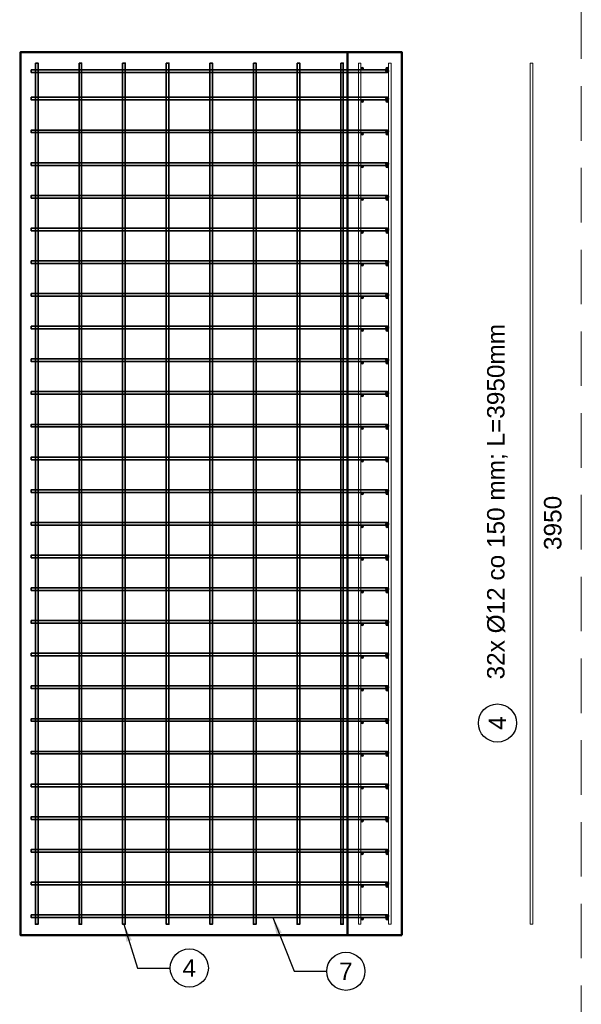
# Model space of a CAD drawing. Header units: millimetres. Extents: x 1814 to 94182, y 11562 to 49454.
# Tile 34 of 143: x 13490 to 13748, y 12306 to 12757. Entities that reach past the tile are written whole.
import ezdxf

# ---------------------------------------------------------------- set-up
doc = ezdxf.new("R2010")
doc.units = ezdxf.units.MM
doc.linetypes.add('DASHED', pattern=[0.75, 0.5, -0.25])
doc.layers.add('odnośnik', color=140, linetype='Continuous')
doc.layers.add('opis', color=50, linetype='Continuous')
for name, color, linetype, lineweight in [('ramka', 84, 'Continuous', 15), ('widok 0.35', 22, 'Continuous', 35), ('zbrojenie', 123, 'Continuous', 9), ('ściany', 7, 'Continuous', 50)]:
    doc.layers.add(name, color=color, linetype=linetype, lineweight=lineweight)
doc.styles.add('Opisowy', font='arial.ttf')
doc.styles.get("Standard").update_dxf_attribs({"font": 'arial.ttf'})
doc.dimstyles.new('skala 1-100', dxfattribs={"dimtxt": 16, "dimasz": 1, "dimexe": 1.25, "dimexo": 0.625, "dimgap": 5, "dimtad": 1, "dimdec": 1, "dimrnd": 0.1, "dimdsep": 46, "dimtxsty": 'Standard', "dimblk": 'strzałka', "dimcen": -5, "dimse1": 1, "dimse2": 1, "dimazin": 0, "dimtfac": 1, "dimtdec": 1, "dimtix": 1, "dimtmove": 1, "dimatfit": 3, "dimfxl": 0, "dimtolj": 1, "dimarcsym": 0})

# ---------------------------------------------------------------- blocks, each defined once
blk = doc.blocks.new('strzałka')
for p, q in [((0, 9), (0, -9)), ((-9, 0), (9, 0))]:
    blk.add_line(p, q)
at = {"const_width": 1}
blk.add_lwpolyline([(-4.243, -4.243), (4.243, 4.243)], dxfattribs=at)

msp = doc.modelspace()

# ---------------------------------------------------------------- hatches: boundary and pattern name
at = {"layer": 'widok 0.35'}
h = msp.add_hatch(color=256, dxfattribs=at)
h.dxf.hatch_style = 1
h.paths.add_polyline_path([(13659.602, 12733.858, 1), (13658.402, 12733.858, 1)])
h = msp.add_hatch(color=256, dxfattribs=at)
h.dxf.hatch_style = 1
h.paths.add_polyline_path([(13659.602, 12721.258, 1), (13658.402, 12721.258, 1)])
h = msp.add_hatch(color=256, dxfattribs=at)
h.dxf.hatch_style = 1
h.paths.add_polyline_path([(13659.602, 12706.258, 1), (13658.402, 12706.258, 1)])
h = msp.add_hatch(color=256, dxfattribs=at)
h.dxf.hatch_style = 1
h.paths.add_polyline_path([(13659.602, 12691.258, 1), (13658.402, 12691.258, 1)])
h = msp.add_hatch(color=256, dxfattribs=at)
h.dxf.hatch_style = 1
h.paths.add_polyline_path([(13659.602, 12676.258, 1), (13658.402, 12676.258, 1)])
h = msp.add_hatch(color=256, dxfattribs=at)
h.dxf.hatch_style = 1
h.paths.add_polyline_path([(13659.602, 12661.258, 1), (13658.402, 12661.258, 1)])
h = msp.add_hatch(color=256, dxfattribs=at)
h.dxf.hatch_style = 1
h.paths.add_polyline_path([(13659.602, 12646.258, 1), (13658.402, 12646.258, 1)])
h = msp.add_hatch(color=256, dxfattribs=at)
h.dxf.hatch_style = 1
h.paths.add_polyline_path([(13659.602, 12631.258, 1), (13658.402, 12631.258, 1)])
h = msp.add_hatch(color=256, dxfattribs=at)
h.dxf.hatch_style = 1
h.paths.add_polyline_path([(13659.602, 12616.258, 1), (13658.402, 12616.258, 1)])
h = msp.add_hatch(color=256, dxfattribs=at)
h.dxf.hatch_style = 1
h.paths.add_polyline_path([(13659.602, 12601.258, 1), (13658.402, 12601.258, 1)])
h = msp.add_hatch(color=256, dxfattribs=at)
h.dxf.hatch_style = 1
h.paths.add_polyline_path([(13659.602, 12586.258, 1), (13658.402, 12586.258, 1)])
h = msp.add_hatch(color=256, dxfattribs=at)
h.dxf.hatch_style = 1
h.paths.add_polyline_path([(13659.602, 12571.258, 1), (13658.402, 12571.258, 1)])
h = msp.add_hatch(color=256, dxfattribs=at)
h.dxf.hatch_style = 1
h.paths.add_polyline_path([(13659.602, 12556.258, 1), (13658.402, 12556.258, 1)])
h = msp.add_hatch(color=256, dxfattribs=at)
h.dxf.hatch_style = 1
h.paths.add_polyline_path([(13659.602, 12541.258, 1), (13658.402, 12541.258, 1)])
h = msp.add_hatch(color=256, dxfattribs=at)
h.dxf.hatch_style = 1
h.paths.add_polyline_path([(13659.602, 12526.258, 1), (13658.402, 12526.258, 1)])
h = msp.add_hatch(color=256, dxfattribs=at)
h.dxf.hatch_style = 1
h.paths.add_polyline_path([(13659.602, 12511.258, 1), (13658.402, 12511.258, 1)])
h = msp.add_hatch(color=256, dxfattribs=at)
h.dxf.hatch_style = 1
h.paths.add_polyline_path([(13659.602, 12496.258, 1), (13658.402, 12496.258, 1)])
h = msp.add_hatch(color=256, dxfattribs=at)
h.dxf.hatch_style = 1
h.paths.add_polyline_path([(13659.602, 12481.258, 1), (13658.402, 12481.258, 1)])
h = msp.add_hatch(color=256, dxfattribs=at)
h.dxf.hatch_style = 1
h.paths.add_polyline_path([(13659.602, 12466.258, 1), (13658.402, 12466.258, 1)])
h = msp.add_hatch(color=256, dxfattribs=at)
h.dxf.hatch_style = 1
h.paths.add_polyline_path([(13659.602, 12451.258, 1), (13658.402, 12451.258, 1)])
h = msp.add_hatch(color=256, dxfattribs=at)
h.dxf.hatch_style = 1
h.paths.add_polyline_path([(13659.602, 12436.258, 1), (13658.402, 12436.258, 1)])
h = msp.add_hatch(color=256, dxfattribs=at)
h.dxf.hatch_style = 1
h.paths.add_polyline_path([(13659.602, 12421.258, 1), (13658.402, 12421.258, 1)])
h = msp.add_hatch(color=256, dxfattribs=at)
h.dxf.hatch_style = 1
h.paths.add_polyline_path([(13659.602, 12406.258, 1), (13658.402, 12406.258, 1)])
h = msp.add_hatch(color=256, dxfattribs=at)
h.dxf.hatch_style = 1
h.paths.add_polyline_path([(13659.602, 12391.258, 1), (13658.402, 12391.258, 1)])
h = msp.add_hatch(color=256, dxfattribs=at)
h.dxf.hatch_style = 1
h.paths.add_polyline_path([(13659.602, 12376.258, 1), (13658.402, 12376.258, 1)])
h = msp.add_hatch(color=256, dxfattribs=at)
h.dxf.hatch_style = 1
h.paths.add_polyline_path([(13659.602, 12361.258, 1), (13658.402, 12361.258, 1)])
h = msp.add_hatch(color=256, dxfattribs=at)
h.dxf.hatch_style = 1
h.paths.add_polyline_path([(13659.602, 12346.258, 1), (13658.402, 12346.258, 1)])
at = {"layer": 'zbrojenie'}
h = msp.add_hatch(color=256, dxfattribs=at)
h.dxf.hatch_style = 1
h.paths.add_polyline_path([(13647.602, 12735.658, 1), (13647.602, 12734.458, 1)])
h = msp.add_hatch(color=256, dxfattribs=at)
h.dxf.hatch_style = 1
h.paths.add_polyline_path([(13659.002, 12735.658, -1), (13659.002, 12734.458, -1)])
h = msp.add_hatch(color=256, dxfattribs=at)
h.dxf.hatch_style = 1
h.paths.add_polyline_path([(13647.602, 12720.658, 1), (13647.602, 12719.458, 1)])
h = msp.add_hatch(color=256, dxfattribs=at)
h.dxf.hatch_style = 1
h.paths.add_polyline_path([(13659.002, 12720.658, -1), (13659.002, 12719.458, -1)])
h = msp.add_hatch(color=256, dxfattribs=at)
h.dxf.hatch_style = 1
h.paths.add_polyline_path([(13647.602, 12705.658, 1), (13647.602, 12704.458, 1)])
h = msp.add_hatch(color=256, dxfattribs=at)
h.dxf.hatch_style = 1
h.paths.add_polyline_path([(13659.002, 12705.658, -1), (13659.002, 12704.458, -1)])
h = msp.add_hatch(color=256, dxfattribs=at)
h.dxf.hatch_style = 1
h.paths.add_polyline_path([(13647.602, 12690.658, 1), (13647.602, 12689.458, 1)])
h = msp.add_hatch(color=256, dxfattribs=at)
h.dxf.hatch_style = 1
h.paths.add_polyline_path([(13659.002, 12690.658, -1), (13659.002, 12689.458, -1)])
h = msp.add_hatch(color=256, dxfattribs=at)
h.dxf.hatch_style = 1
h.paths.add_polyline_path([(13647.602, 12675.658, 1), (13647.602, 12674.458, 1)])
h = msp.add_hatch(color=256, dxfattribs=at)
h.dxf.hatch_style = 1
h.paths.add_polyline_path([(13659.002, 12675.658, -1), (13659.002, 12674.458, -1)])
h = msp.add_hatch(color=256, dxfattribs=at)
h.dxf.hatch_style = 1
h.paths.add_polyline_path([(13647.602, 12660.658, 1), (13647.602, 12659.458, 1)])
h = msp.add_hatch(color=256, dxfattribs=at)
h.dxf.hatch_style = 1
h.paths.add_polyline_path([(13659.002, 12660.658, -1), (13659.002, 12659.458, -1)])
h = msp.add_hatch(color=256, dxfattribs=at)
h.dxf.hatch_style = 1
h.paths.add_polyline_path([(13647.602, 12644.458, -1), (13647.602, 12645.658, -1)])
h = msp.add_hatch(color=256, dxfattribs=at)
h.dxf.hatch_style = 1
h.paths.add_polyline_path([(13659.002, 12644.458, 1), (13659.002, 12645.658, 1)])
h = msp.add_hatch(color=256, dxfattribs=at)
h.dxf.hatch_style = 1
h.paths.add_polyline_path([(13647.602, 12629.458, -1), (13647.602, 12630.658, -1)])
h = msp.add_hatch(color=256, dxfattribs=at)
h.dxf.hatch_style = 1
h.paths.add_polyline_path([(13659.002, 12629.458, 1), (13659.002, 12630.658, 1)])
h = msp.add_hatch(color=256, dxfattribs=at)
h.dxf.hatch_style = 1
h.paths.add_polyline_path([(13647.602, 12614.458, -1), (13647.602, 12615.658, -1)])
h = msp.add_hatch(color=256, dxfattribs=at)
h.dxf.hatch_style = 1
h.paths.add_polyline_path([(13659.002, 12614.458, 1), (13659.002, 12615.658, 1)])
h = msp.add_hatch(color=256, dxfattribs=at)
h.dxf.hatch_style = 1
h.paths.add_polyline_path([(13647.602, 12599.458, -1), (13647.602, 12600.658, -1)])
h = msp.add_hatch(color=256, dxfattribs=at)
h.dxf.hatch_style = 1
h.paths.add_polyline_path([(13659.002, 12599.458, 1), (13659.002, 12600.658, 1)])
h = msp.add_hatch(color=256, dxfattribs=at)
h.dxf.hatch_style = 1
h.paths.add_polyline_path([(13647.602, 12584.458, -1), (13647.602, 12585.658, -1)])
h = msp.add_hatch(color=256, dxfattribs=at)
h.dxf.hatch_style = 1
h.paths.add_polyline_path([(13659.002, 12584.458, 1), (13659.002, 12585.658, 1)])
h = msp.add_hatch(color=256, dxfattribs=at)
h.dxf.hatch_style = 1
h.paths.add_polyline_path([(13647.602, 12569.458, -1), (13647.602, 12570.658, -1)])
h = msp.add_hatch(color=256, dxfattribs=at)
h.dxf.hatch_style = 1
h.paths.add_polyline_path([(13659.002, 12569.458, 1), (13659.002, 12570.658, 1)])
h = msp.add_hatch(color=256, dxfattribs=at)
h.dxf.hatch_style = 1
h.paths.add_polyline_path([(13647.602, 12554.458, -1), (13647.602, 12555.658, -1)])
h = msp.add_hatch(color=256, dxfattribs=at)
h.dxf.hatch_style = 1
h.paths.add_polyline_path([(13659.002, 12554.458, 1), (13659.002, 12555.658, 1)])
h = msp.add_hatch(color=256, dxfattribs=at)
h.dxf.hatch_style = 1
h.paths.add_polyline_path([(13647.602, 12539.458, -1), (13647.602, 12540.658, -1)])
h = msp.add_hatch(color=256, dxfattribs=at)
h.dxf.hatch_style = 1
h.paths.add_polyline_path([(13659.002, 12539.458, 1), (13659.002, 12540.658, 1)])
h = msp.add_hatch(color=256, dxfattribs=at)
h.dxf.hatch_style = 1
h.paths.add_polyline_path([(13647.602, 12524.458, -1), (13647.602, 12525.658, -1)])
h = msp.add_hatch(color=256, dxfattribs=at)
h.dxf.hatch_style = 1
h.paths.add_polyline_path([(13659.002, 12524.458, 1), (13659.002, 12525.658, 1)])
h = msp.add_hatch(color=256, dxfattribs=at)
h.dxf.hatch_style = 1
h.paths.add_polyline_path([(13647.602, 12509.458, -1), (13647.602, 12510.658, -1)])
h = msp.add_hatch(color=256, dxfattribs=at)
h.dxf.hatch_style = 1
h.paths.add_polyline_path([(13659.002, 12509.458, 1), (13659.002, 12510.658, 1)])
h = msp.add_hatch(color=256, dxfattribs=at)
h.dxf.hatch_style = 1
h.paths.add_polyline_path([(13647.602, 12494.458, -1), (13647.602, 12495.658, -1)])
h = msp.add_hatch(color=256, dxfattribs=at)
h.dxf.hatch_style = 1
h.paths.add_polyline_path([(13659.002, 12494.458, 1), (13659.002, 12495.658, 1)])
h = msp.add_hatch(color=256, dxfattribs=at)
h.dxf.hatch_style = 1
h.paths.add_polyline_path([(13647.602, 12479.458, -1), (13647.602, 12480.658, -1)])
h = msp.add_hatch(color=256, dxfattribs=at)
h.dxf.hatch_style = 1
h.paths.add_polyline_path([(13659.002, 12479.458, 1), (13659.002, 12480.658, 1)])
h = msp.add_hatch(color=256, dxfattribs=at)
h.dxf.hatch_style = 1
h.paths.add_polyline_path([(13647.602, 12464.458, -1), (13647.602, 12465.658, -1)])
h = msp.add_hatch(color=256, dxfattribs=at)
h.dxf.hatch_style = 1
h.paths.add_polyline_path([(13659.002, 12464.458, 1), (13659.002, 12465.658, 1)])
h = msp.add_hatch(color=256, dxfattribs=at)
h.dxf.hatch_style = 1
h.paths.add_polyline_path([(13647.602, 12449.458, -1), (13647.602, 12450.658, -1)])
h = msp.add_hatch(color=256, dxfattribs=at)
h.dxf.hatch_style = 1
h.paths.add_polyline_path([(13659.002, 12449.458, 1), (13659.002, 12450.658, 1)])
h = msp.add_hatch(color=256, dxfattribs=at)
h.dxf.hatch_style = 1
h.paths.add_polyline_path([(13647.602, 12434.458, -1), (13647.602, 12435.658, -1)])
h = msp.add_hatch(color=256, dxfattribs=at)
h.dxf.hatch_style = 1
h.paths.add_polyline_path([(13659.002, 12434.458, 1), (13659.002, 12435.658, 1)])
h = msp.add_hatch(color=256, dxfattribs=at)
h.dxf.hatch_style = 1
h.paths.add_polyline_path([(13647.602, 12419.458, -1), (13647.602, 12420.658, -1)])
h = msp.add_hatch(color=256, dxfattribs=at)
h.dxf.hatch_style = 1
h.paths.add_polyline_path([(13659.002, 12419.458, 1), (13659.002, 12420.658, 1)])
h = msp.add_hatch(color=256, dxfattribs=at)
h.dxf.hatch_style = 1
h.paths.add_polyline_path([(13647.602, 12404.458, -1), (13647.602, 12405.658, -1)])
h = msp.add_hatch(color=256, dxfattribs=at)
h.dxf.hatch_style = 1
h.paths.add_polyline_path([(13659.002, 12404.458, 1), (13659.002, 12405.658, 1)])
h = msp.add_hatch(color=256, dxfattribs=at)
h.dxf.hatch_style = 1
h.paths.add_polyline_path([(13647.602, 12389.458, -1), (13647.602, 12390.658, -1)])
h = msp.add_hatch(color=256, dxfattribs=at)
h.dxf.hatch_style = 1
h.paths.add_polyline_path([(13659.002, 12389.458, 1), (13659.002, 12390.658, 1)])
h = msp.add_hatch(color=256, dxfattribs=at)
h.dxf.hatch_style = 1
h.paths.add_polyline_path([(13647.602, 12374.458, -1), (13647.602, 12375.658, -1)])
h = msp.add_hatch(color=256, dxfattribs=at)
h.dxf.hatch_style = 1
h.paths.add_polyline_path([(13659.002, 12374.458, 1), (13659.002, 12375.658, 1)])
h = msp.add_hatch(color=256, dxfattribs=at)
h.dxf.hatch_style = 1
h.paths.add_polyline_path([(13647.602, 12359.458, -1), (13647.602, 12360.658, -1)])
h = msp.add_hatch(color=256, dxfattribs=at)
h.dxf.hatch_style = 1
h.paths.add_polyline_path([(13659.002, 12359.458, 1), (13659.002, 12360.658, 1)])
h = msp.add_hatch(color=256, dxfattribs=at)
h.dxf.hatch_style = 1
h.paths.add_polyline_path([(13647.602, 12344.458, -1), (13647.602, 12345.658, -1)])
h = msp.add_hatch(color=256, dxfattribs=at)
h.dxf.hatch_style = 1
h.paths.add_polyline_path([(13659.002, 12344.458, 1), (13659.002, 12345.658, 1)])

# ---------------------------------------------------------------- linework, layer by layer
at = {"layer": 'odnośnik'}
for centre in [(13709.602, 12434.858), (13568.252, 12322.492), (13640.077, 12320.988)]:
    msp.add_circle(centre, 8.75, dxfattribs=at)
at = {"layer": 'ramka', "linetype": 'DASHED', "ltscale": 50}
msp.add_lwpolyline([(12154.072, 11989.457), (13748.072, 11989.457), (13748.072, 12917.436), (12154.072, 12917.436)], close=True, dxfattribs=at)
at = {"layer": 'widok 0.35'}
for points in [[(13497.702, 12737.558), (13498.902, 12737.558), (13498.902, 12342.558), (13497.702, 12342.558)], [(13517.702, 12737.558), (13518.902, 12737.558), (13518.902, 12342.558), (13517.702, 12342.558)], [(13537.702, 12737.558), (13538.902, 12737.558), (13538.902, 12342.558), (13537.702, 12342.558)], [(13557.702, 12737.558), (13558.902, 12737.558), (13558.902, 12342.558), (13557.702, 12342.558)], [(13577.702, 12737.558), (13578.902, 12737.558), (13578.902, 12342.558), (13577.702, 12342.558)], [(13597.702, 12737.558), (13598.902, 12737.558), (13598.902, 12342.558), (13597.702, 12342.558)], [(13617.702, 12737.558), (13618.902, 12737.558), (13618.902, 12342.558), (13617.702, 12342.558)], [(13637.702, 12737.558), (13638.902, 12737.558), (13638.902, 12342.558), (13637.702, 12342.558)], [(13659.002, 12733.258), (13659.002, 12734.458), (13495.802, 12734.458), (13495.802, 12733.258)], [(13659.002, 12720.658), (13659.002, 12721.858), (13495.802, 12721.858), (13495.802, 12720.658)], [(13659.002, 12705.658), (13659.002, 12706.858), (13495.802, 12706.858), (13495.802, 12705.658)], [(13659.002, 12690.658), (13659.002, 12691.858), (13495.802, 12691.858), (13495.802, 12690.658)], [(13659.002, 12675.658), (13659.002, 12676.858), (13495.802, 12676.858), (13495.802, 12675.658)], [(13659.002, 12660.658), (13659.002, 12661.858), (13495.802, 12661.858), (13495.802, 12660.658)], [(13659.002, 12645.658), (13659.002, 12646.858), (13495.802, 12646.858), (13495.802, 12645.658)], [(13659.002, 12630.658), (13659.002, 12631.858), (13495.802, 12631.858), (13495.802, 12630.658)], [(13659.002, 12615.658), (13659.002, 12616.858), (13495.802, 12616.858), (13495.802, 12615.658)], [(13659.002, 12600.658), (13659.002, 12601.858), (13495.802, 12601.858), (13495.802, 12600.658)], [(13659.002, 12585.658), (13659.002, 12586.858), (13495.802, 12586.858), (13495.802, 12585.658)], [(13659.002, 12570.658), (13659.002, 12571.858), (13495.802, 12571.858), (13495.802, 12570.658)], [(13659.002, 12555.658), (13659.002, 12556.858), (13495.802, 12556.858), (13495.802, 12555.658)], [(13659.002, 12540.658), (13659.002, 12541.858), (13495.802, 12541.858), (13495.802, 12540.658)], [(13659.002, 12525.658), (13659.002, 12526.858), (13495.802, 12526.858), (13495.802, 12525.658)], [(13659.002, 12510.658), (13659.002, 12511.858), (13495.802, 12511.858), (13495.802, 12510.658)], [(13659.002, 12495.658), (13659.002, 12496.858), (13495.802, 12496.858), (13495.802, 12495.658)], [(13659.002, 12480.658), (13659.002, 12481.858), (13495.802, 12481.858), (13495.802, 12480.658)], [(13659.002, 12465.658), (13659.002, 12466.858), (13495.802, 12466.858), (13495.802, 12465.658)], [(13659.002, 12450.658), (13659.002, 12451.858), (13495.802, 12451.858), (13495.802, 12450.658)], [(13659.002, 12435.658), (13659.002, 12436.858), (13495.802, 12436.858), (13495.802, 12435.658)], [(13659.002, 12420.658), (13659.002, 12421.858), (13495.802, 12421.858), (13495.802, 12420.658)], [(13659.002, 12405.658), (13659.002, 12406.858), (13495.802, 12406.858), (13495.802, 12405.658)], [(13659.002, 12390.658), (13659.002, 12391.858), (13495.802, 12391.858), (13495.802, 12390.658)], [(13659.002, 12375.658), (13659.002, 12376.858), (13495.802, 12376.858), (13495.802, 12375.658)], [(13659.002, 12360.658), (13659.002, 12361.858), (13495.802, 12361.858), (13495.802, 12360.658)], [(13659.002, 12345.658), (13659.002, 12346.858), (13495.802, 12346.858), (13495.802, 12345.658)]]:
    msp.add_lwpolyline(points, close=True, dxfattribs=at)
for centre in [(13659.002, 12733.858), (13659.002, 12721.258), (13659.002, 12706.258), (13659.002, 12691.258), (13659.002, 12676.258), (13659.002, 12661.258), (13659.002, 12646.258), (13659.002, 12631.258), (13659.002, 12616.258), (13659.002, 12601.258), (13659.002, 12586.258), (13659.002, 12571.258), (13659.002, 12556.258), (13659.002, 12541.258), (13659.002, 12526.258), (13659.002, 12511.258), (13659.002, 12496.258), (13659.002, 12481.258), (13659.002, 12466.258), (13659.002, 12451.258), (13659.002, 12436.258), (13659.002, 12421.258), (13659.002, 12406.258), (13659.002, 12391.258), (13659.002, 12376.258), (13659.002, 12361.258), (13659.002, 12346.258)]:
    msp.add_circle(centre, 0.6, dxfattribs=at)
at = {"layer": 'zbrojenie'}
for points in [[(13645.802, 12342.558), (13647.002, 12342.558), (13647.002, 12737.558), (13645.802, 12737.558), (13645.802, 12342.558)], [(13660.802, 12342.558), (13659.602, 12342.558), (13659.602, 12737.558), (13660.802, 12737.558), (13660.802, 12342.558)], [(13725.802, 12342.558), (13724.602, 12342.558), (13724.602, 12737.558), (13725.802, 12737.558), (13725.802, 12342.558)]]:
    msp.add_lwpolyline(points, dxfattribs=at)
for centre in [(13647.602, 12735.058), (13659.002, 12735.058), (13647.602, 12720.058), (13659.002, 12720.058), (13647.602, 12705.058), (13659.002, 12705.058), (13647.602, 12690.058), (13659.002, 12690.058), (13647.602, 12675.058), (13659.002, 12675.058), (13647.602, 12660.058), (13659.002, 12660.058), (13647.602, 12645.058), (13659.002, 12645.058), (13647.602, 12630.058), (13659.002, 12630.058), (13647.602, 12615.058), (13659.002, 12615.058), (13647.602, 12600.058), (13659.002, 12600.058), (13647.602, 12585.058), (13659.002, 12585.058), (13647.602, 12570.058), (13659.002, 12570.058), (13647.602, 12555.058), (13659.002, 12555.058), (13647.602, 12540.058), (13659.002, 12540.058), (13647.602, 12525.058), (13659.002, 12525.058), (13647.602, 12510.058), (13659.002, 12510.058), (13647.602, 12495.058), (13659.002, 12495.058), (13647.602, 12480.058), (13659.002, 12480.058), (13647.602, 12465.058), (13659.002, 12465.058), (13647.602, 12450.058), (13659.002, 12450.058), (13647.602, 12435.058), (13659.002, 12435.058), (13647.602, 12420.058), (13659.002, 12420.058), (13647.602, 12405.058), (13659.002, 12405.058), (13647.602, 12390.058), (13659.002, 12390.058), (13647.602, 12375.058), (13659.002, 12375.058), (13647.602, 12360.058), (13659.002, 12360.058), (13647.602, 12345.058), (13659.002, 12345.058)]:
    msp.add_circle(centre, 0.6, dxfattribs=at)
at = {"layer": 'ściany'}
for points in [[(13640.802, 12337.558), (13490.802, 12337.558), (13490.802, 12742.558), (13640.802, 12742.558)], [(13665.802, 12337.558), (13640.802, 12337.558), (13640.802, 12742.558), (13665.802, 12742.558)]]:
    msp.add_lwpolyline(points, close=True, dxfattribs=at)

# ---------------------------------------------------------------- texts
at = {"layer": 'opis', "char_height": 8, "rotation": 90, "style": 'Opisowy'}
for s, width, insert, attachment_point in [('32x Ø12 co 150 mm; L=3950mm', 195.56748, (13709.602, 12454.858), 4), ('3950', 56.37214, (13735.003, 12526.637), 5), ('4', 17.26219, (13709.603, 12434.856), 5)]:
    msp.add_mtext_dynamic_manual_height_columns(s, width=width, gutter_width=20, heights=[8.766], dxfattribs=dict(at, insert=insert, attachment_point=attachment_point))
at = {"layer": 'opis', "char_height": 8, "attachment_point": 5, "style": 'Opisowy'}
for s, insert in [('4', (13568.251, 12322.491)), ('7', (13640.076, 12320.986))]:
    msp.add_mtext_dynamic_manual_height_columns(s, width=17.26219, gutter_width=20, heights=[8.766], dxfattribs=dict(at, insert=insert))

# ---------------------------------------------------------------- leaders
at = {"layer": 'odnośnik', "ltscale": 0.5}
for points in [[(13606.532, 12345.658), (13616.327, 12320.988), (13631.327, 12320.988)], [(13538.302, 12342.558), (13544.502, 12322.492), (13559.502, 12322.492)]]:
    msp.add_leader(points, dimstyle='skala 1-100', override={"dimasz": 8, "dimtad": 0}, dxfattribs=at)

doc.saveas('drawing.dxf')
